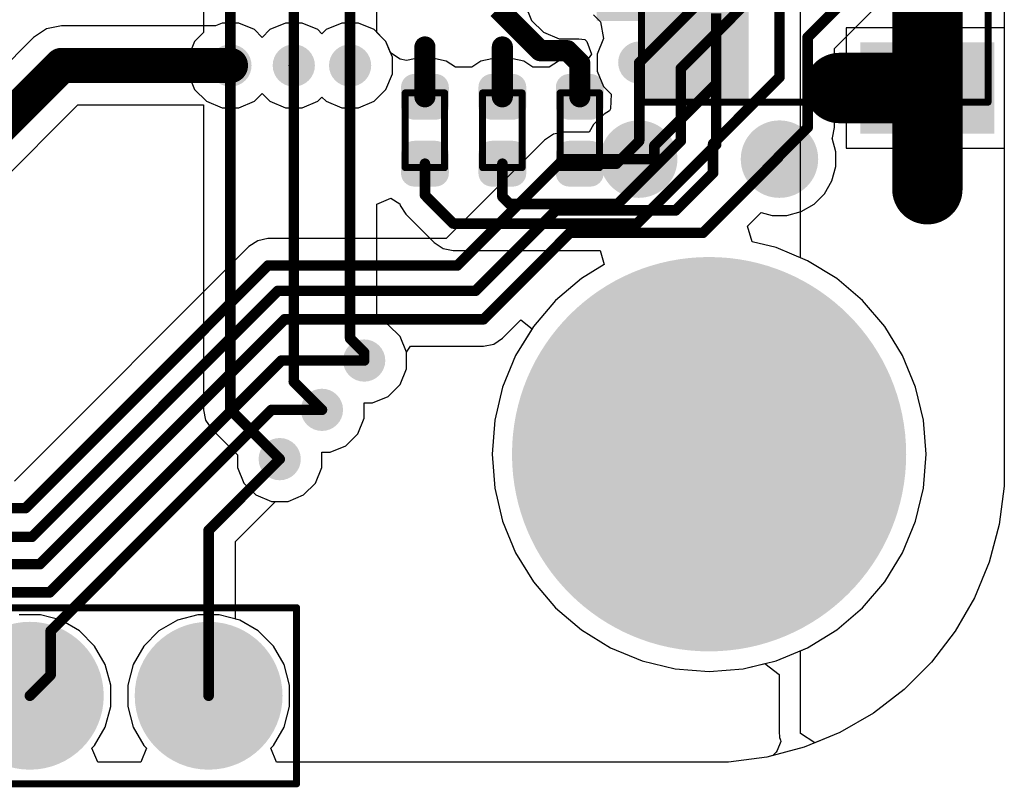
# Model space of a CAD drawing. Header units: inches. Extents: x 0.3 to 40.7, y 0 to 25.4.
# Tile 5 of 15: x 26.7 to 40.7, y 0 to 10.8. Entities that reach past the tile are written whole.
import ezdxf

# ---------------------------------------------------------------- set-up
doc = ezdxf.new("R2010")
doc.units = ezdxf.units.IN
for name, color, linetype in [('BOTTOM', 5, 'Continuous'), ('Bottom Solder', 6, 'Continuous'), ('Pad Holes', 156, 'Continuous'), ('TOP', 1, 'Continuous'), ('Top Assembly', 56, 'Continuous'), ('Top Solder', 216, 'Continuous'), ('Via Holes', 16, 'Continuous')]:
    doc.layers.add(name, color=color, linetype=linetype)

# ---------------------------------------------------------------- blocks, each defined once
blk = doc.blocks.new('RES_0402_2930')
at = {"layer": 'TOP'}
h = blk.add_hatch(color=1, dxfattribs=at)
edge = h.paths.add_edge_path()
edge.add_arc((-0.34, -0.15), 0.14, 270, 360)
edge.add_line((-0.2, -0.15), (-0.2, 0.15))
edge.add_arc((-0.34, 0.15), 0.14, 0, 90)
edge.add_line((-0.34, 0.29), (-0.61, 0.29))
edge.add_arc((-0.61, 0.15), 0.14, 90, 180)
edge.add_line((-0.75, 0.15), (-0.75, -0.15))
edge.add_arc((-0.61, -0.15), 0.14, 180, 270)
edge.add_line((-0.61, -0.29), (-0.34, -0.29))
h = blk.add_hatch(color=1, dxfattribs=at)
edge = h.paths.add_edge_path()
edge.add_arc((0.34, 0.15), 0.14, 90, 180)
edge.add_line((0.2, 0.15), (0.2, -0.15))
edge.add_arc((0.34, -0.15), 0.14, 180, 270)
edge.add_line((0.34, -0.29), (0.61, -0.29))
edge.add_arc((0.61, -0.15), 0.14, 270, 360)
edge.add_line((0.75, -0.15), (0.75, 0.15))
edge.add_arc((0.61, 0.15), 0.14, 0, 90)
edge.add_line((0.61, 0.29), (0.34, 0.29))
at = {"layer": 'Top Solder'}
h = blk.add_hatch(color=216, dxfattribs=at)
edge = h.paths.add_edge_path()
edge.add_arc((-0.34, -0.15), 0.19, 270, 360)
edge.add_line((-0.15, -0.15), (-0.15, 0.15))
edge.add_arc((-0.34, 0.15), 0.19, 0, 90)
edge.add_line((-0.34, 0.34), (-0.61, 0.34))
edge.add_arc((-0.61, 0.15), 0.19, 90, 180)
edge.add_line((-0.8, 0.15), (-0.8, -0.15))
edge.add_arc((-0.61, -0.15), 0.19, 180, 270)
edge.add_line((-0.61, -0.34), (-0.34, -0.34))
h = blk.add_hatch(color=216, dxfattribs=at)
edge = h.paths.add_edge_path()
edge.add_arc((0.34, 0.15), 0.19, 90, 180)
edge.add_line((0.15, 0.15), (0.15, -0.15))
edge.add_arc((0.34, -0.15), 0.19, 180, 270)
edge.add_line((0.34, -0.34), (0.61, -0.34))
edge.add_arc((0.61, -0.15), 0.19, 270, 360)
edge.add_line((0.8, -0.15), (0.8, 0.15))
edge.add_arc((0.61, 0.15), 0.19, 0, 90)
edge.add_line((0.61, 0.34), (0.34, 0.34))
at = {"layer": 'Top Assembly', "const_width": 0.1}
for points in [[(-0.53, -0.28), (-0.53, 0.28)], [(-0.53, 0.28), (0.53, 0.28)], [(0.53, -0.28), (0.53, 0.28)], [(0.53, -0.28), (-0.53, -0.28)]]:
    blk.add_lwpolyline(points, dxfattribs=at)
at = {"layer": 'Top Assembly', "const_width": 0.05}
for points in [[(-0.555, 0.28, 1), (-0.505, 0.28, 1)], [(-0.555, 0.28, 1), (-0.505, 0.28, 1)], [(0.505, 0.28, 1), (0.555, 0.28, 1)], [(0.505, 0.28, 1), (0.555, 0.28, 1)], [(-0.555, -0.28, 1), (-0.505, -0.28, 1)], [(-0.555, -0.28, 1), (-0.505, -0.28, 1)], [(0.505, -0.28, 1), (0.555, -0.28, 1)], [(0.505, -0.28, 1), (0.555, -0.28, 1)]]:
    blk.add_lwpolyline(points, format="xyb", close=True, dxfattribs=at)
blk = doc.blocks.new('RES_0402_2932')
at = {"layer": 'TOP'}
h = blk.add_hatch(color=1, dxfattribs=at)
edge = h.paths.add_edge_path()
edge.add_arc((-0.34, -0.15), 0.14, 270, 360)
edge.add_line((-0.2, -0.15), (-0.2, 0.15))
edge.add_arc((-0.34, 0.15), 0.14, 0, 90)
edge.add_line((-0.34, 0.29), (-0.61, 0.29))
edge.add_arc((-0.61, 0.15), 0.14, 90, 180)
edge.add_line((-0.75, 0.15), (-0.75, -0.15))
edge.add_arc((-0.61, -0.15), 0.14, 180, 270)
edge.add_line((-0.61, -0.29), (-0.34, -0.29))
h = blk.add_hatch(color=1, dxfattribs=at)
edge = h.paths.add_edge_path()
edge.add_arc((0.34, 0.15), 0.14, 90, 180)
edge.add_line((0.2, 0.15), (0.2, -0.15))
edge.add_arc((0.34, -0.15), 0.14, 180, 270)
edge.add_line((0.34, -0.29), (0.61, -0.29))
edge.add_arc((0.61, -0.15), 0.14, 270, 360)
edge.add_line((0.75, -0.15), (0.75, 0.15))
edge.add_arc((0.61, 0.15), 0.14, 0, 90)
edge.add_line((0.61, 0.29), (0.34, 0.29))
at = {"layer": 'Top Solder'}
h = blk.add_hatch(color=216, dxfattribs=at)
edge = h.paths.add_edge_path()
edge.add_arc((-0.34, -0.15), 0.19, 270, 360)
edge.add_line((-0.15, -0.15), (-0.15, 0.15))
edge.add_arc((-0.34, 0.15), 0.19, 0, 90)
edge.add_line((-0.34, 0.34), (-0.61, 0.34))
edge.add_arc((-0.61, 0.15), 0.19, 90, 180)
edge.add_line((-0.8, 0.15), (-0.8, -0.15))
edge.add_arc((-0.61, -0.15), 0.19, 180, 270)
edge.add_line((-0.61, -0.34), (-0.34, -0.34))
h = blk.add_hatch(color=216, dxfattribs=at)
edge = h.paths.add_edge_path()
edge.add_arc((0.34, 0.15), 0.19, 90, 180)
edge.add_line((0.15, 0.15), (0.15, -0.15))
edge.add_arc((0.34, -0.15), 0.19, 180, 270)
edge.add_line((0.34, -0.34), (0.61, -0.34))
edge.add_arc((0.61, -0.15), 0.19, 270, 360)
edge.add_line((0.8, -0.15), (0.8, 0.15))
edge.add_arc((0.61, 0.15), 0.19, 0, 90)
edge.add_line((0.61, 0.34), (0.34, 0.34))
at = {"layer": 'Top Assembly', "const_width": 0.1}
for points in [[(0.53, 0.28), (-0.53, 0.28)], [(-0.53, -0.28), (-0.53, 0.28)], [(0.53, -0.28), (0.53, 0.28)], [(0.53, -0.28), (-0.53, -0.28)]]:
    blk.add_lwpolyline(points, dxfattribs=at)
at = {"layer": 'Top Assembly', "const_width": 0.05}
for points in [[(-0.555, 0.28, 1), (-0.505, 0.28, 1)], [(-0.555, 0.28, 1), (-0.505, 0.28, 1)], [(0.505, 0.28, 1), (0.555, 0.28, 1)], [(0.505, 0.28, 1), (0.555, 0.28, 1)], [(-0.555, -0.28, 1), (-0.505, -0.28, 1)], [(-0.555, -0.28, 1), (-0.505, -0.28, 1)], [(0.505, -0.28, 1), (0.555, -0.28, 1)], [(0.505, -0.28, 1), (0.555, -0.28, 1)]]:
    blk.add_lwpolyline(points, format="xyb", close=True, dxfattribs=at)
blk = doc.blocks.new('RES_0402_2934')
at = {"layer": 'TOP'}
h = blk.add_hatch(color=1, dxfattribs=at)
edge = h.paths.add_edge_path()
edge.add_arc((-0.34, -0.15), 0.14, 270, 360)
edge.add_line((-0.2, -0.15), (-0.2, 0.15))
edge.add_arc((-0.34, 0.15), 0.14, 0, 90)
edge.add_line((-0.34, 0.29), (-0.61, 0.29))
edge.add_arc((-0.61, 0.15), 0.14, 90, 180)
edge.add_line((-0.75, 0.15), (-0.75, -0.15))
edge.add_arc((-0.61, -0.15), 0.14, 180, 270)
edge.add_line((-0.61, -0.29), (-0.34, -0.29))
h = blk.add_hatch(color=1, dxfattribs=at)
edge = h.paths.add_edge_path()
edge.add_arc((0.34, 0.15), 0.14, 90, 180)
edge.add_line((0.2, 0.15), (0.2, -0.15))
edge.add_arc((0.34, -0.15), 0.14, 180, 270)
edge.add_line((0.34, -0.29), (0.61, -0.29))
edge.add_arc((0.61, -0.15), 0.14, 270, 360)
edge.add_line((0.75, -0.15), (0.75, 0.15))
edge.add_arc((0.61, 0.15), 0.14, 0, 90)
edge.add_line((0.61, 0.29), (0.34, 0.29))
at = {"layer": 'Top Solder'}
h = blk.add_hatch(color=216, dxfattribs=at)
edge = h.paths.add_edge_path()
edge.add_arc((-0.34, -0.15), 0.19, 270, 360)
edge.add_line((-0.15, -0.15), (-0.15, 0.15))
edge.add_arc((-0.34, 0.15), 0.19, 0, 90)
edge.add_line((-0.34, 0.34), (-0.61, 0.34))
edge.add_arc((-0.61, 0.15), 0.19, 90, 180)
edge.add_line((-0.8, 0.15), (-0.8, -0.15))
edge.add_arc((-0.61, -0.15), 0.19, 180, 270)
edge.add_line((-0.61, -0.34), (-0.34, -0.34))
h = blk.add_hatch(color=216, dxfattribs=at)
edge = h.paths.add_edge_path()
edge.add_arc((0.34, 0.15), 0.19, 90, 180)
edge.add_line((0.15, 0.15), (0.15, -0.15))
edge.add_arc((0.34, -0.15), 0.19, 180, 270)
edge.add_line((0.34, -0.34), (0.61, -0.34))
edge.add_arc((0.61, -0.15), 0.19, 270, 360)
edge.add_line((0.8, -0.15), (0.8, 0.15))
edge.add_arc((0.61, 0.15), 0.19, 0, 90)
edge.add_line((0.61, 0.34), (0.34, 0.34))
at = {"layer": 'Top Assembly', "const_width": 0.1}
for points in [[(-0.53, -0.28), (-0.53, 0.28)], [(-0.53, 0.28), (0.53, 0.28)], [(0.53, -0.28), (0.53, 0.28)], [(0.53, -0.28), (-0.53, -0.28)]]:
    blk.add_lwpolyline(points, dxfattribs=at)
at = {"layer": 'Top Assembly', "const_width": 0.05}
for points in [[(-0.555, 0.28, 1), (-0.505, 0.28, 1)], [(-0.555, 0.28, 1), (-0.505, 0.28, 1)], [(0.505, 0.28, 1), (0.555, 0.28, 1)], [(0.505, 0.28, 1), (0.555, 0.28, 1)], [(-0.555, -0.28, 1), (-0.505, -0.28, 1)], [(-0.555, -0.28, 1), (-0.505, -0.28, 1)], [(0.505, -0.28, 1), (0.555, -0.28, 1)], [(0.505, -0.28, 1), (0.555, -0.28, 1)]]:
    blk.add_lwpolyline(points, format="xyb", close=True, dxfattribs=at)
blk = doc.blocks.new('SM04B_SRSS_TB_LF__SN__F_________1_2939')
at = {"layer": 'TOP'}
for points in [[(-3.4, 2.838), (-2.2, 2.838), (-2.2, 1.038), (-3.4, 1.038)], [(2.2, 2.838), (3.4, 2.838), (3.4, 1.038), (2.2, 1.038)], [(-1.8, -1.162), (-1.2, -1.162), (-1.2, -2.712), (-1.8, -2.712)], [(-0.8, -1.162), (-0.2, -1.162), (-0.2, -2.712), (-0.8, -2.712)], [(0.2, -1.162), (0.8, -1.162), (0.8, -2.712), (0.2, -2.712)], [(1.2, -1.162), (1.8, -1.162), (1.8, -2.712), (1.2, -2.712)]]:
    blk.add_hatch(color=1, dxfattribs=at).paths.add_polyline_path(points)
at = {"layer": 'Top Assembly'}
blk.add_hatch(color=56, dxfattribs=at).paths.add_polyline_path([(1.5, -2.125), (3, -2.125), (3, -0.6), (1.5, -0.6)])
at = {"layer": 'Top Solder'}
for points in [[(-3.45, 2.888), (-2.15, 2.888), (-2.15, 0.988), (-3.45, 0.988)], [(2.15, 2.888), (3.45, 2.888), (3.45, 0.988), (2.15, 0.988)], [(-1.85, -1.112), (-1.15, -1.112), (-1.15, -2.762), (-1.85, -2.762)], [(-0.85, -1.112), (-0.15, -1.112), (-0.15, -2.762), (-0.85, -2.762)], [(0.15, -1.112), (0.85, -1.112), (0.85, -2.762), (0.15, -2.762)], [(1.15, -1.112), (1.85, -1.112), (1.85, -2.762), (1.15, -2.762)]]:
    blk.add_hatch(color=216, dxfattribs=at).paths.add_polyline_path(points)
at = {"layer": 'Top Assembly', "const_width": 0.1}
for points in [[(-3, -2.125), (-3, 2.8)], [(0.675, 2.8), (-3, 2.8)], [(3, 2.8), (0.675, 2.8)], [(3, -2.125), (3, 2.8)], [(-3, -2.125), (0, -2.125)], [(3, -2.125), (0, -2.125)]]:
    blk.add_lwpolyline(points, dxfattribs=at)
at = {"layer": 'Top Assembly', "const_width": 0.05}
for points in [[(-3.025, 2.8, 1), (-2.975, 2.8, 1)], [(-3.025, 2.8, 1), (-2.975, 2.8, 1)], [(0.65, 2.8, 1), (0.7, 2.8, 1)], [(0.65, 2.8, 1), (0.7, 2.8, 1)], [(2.975, 2.8, 1), (3.025, 2.8, 1)], [(2.975, 2.8, 1), (3.025, 2.8, 1)], [(-3.025, -2.125, 1), (-2.975, -2.125, 1)], [(-3.025, -2.125, 1), (-2.975, -2.125, 1)], [(-0.025, -2.125, 1), (0.025, -2.125, 1)], [(-0.025, -2.125, 1), (0.025, -2.125, 1)], [(2.975, -2.125, 1), (3.025, -2.125, 1)], [(2.975, -2.125, 1), (3.025, -2.125, 1)]]:
    blk.add_lwpolyline(points, format="xyb", close=True, dxfattribs=at)
blk = doc.blocks.new('TP_1_00MM_B_2951')
at = {"layer": 'BOTTOM'}
h = blk.add_hatch(color=5, dxfattribs=at)
edge = h.paths.add_edge_path()
edge.add_arc((0, 0), 0.5, 0, 360)
at = {"layer": 'Bottom Solder'}
h = blk.add_hatch(color=6, dxfattribs=at)
edge = h.paths.add_edge_path()
edge.add_arc((0, 0), 0.55, 0, 360)
blk = doc.blocks.new('TP_1_00MM_B_2956')
at = {"layer": 'BOTTOM'}
h = blk.add_hatch(color=5, dxfattribs=at)
edge = h.paths.add_edge_path()
edge.add_arc((0, 0), 0.5, 0, 360)
at = {"layer": 'Bottom Solder'}
h = blk.add_hatch(color=6, dxfattribs=at)
edge = h.paths.add_edge_path()
edge.add_arc((0, 0), 0.55, 0, 360)
blk = doc.blocks.new('PIN_HEADER_2_54___VERT__1_8POS_2960')
at = {"layer": 'BOTTOM'}
h = blk.add_hatch(color=5, dxfattribs=at)
edge = h.paths.add_edge_path()
edge.add_arc((-8.89, 0), 0.85, 0, 360)
h = blk.add_hatch(color=5, dxfattribs=at)
edge = h.paths.add_edge_path()
edge.add_arc((-6.35, 0), 0.85, 0, 360)
h = blk.add_hatch(color=5, dxfattribs=at)
edge = h.paths.add_edge_path()
edge.add_arc((-3.81, 0), 0.85, 0, 360)
h = blk.add_hatch(color=5, dxfattribs=at)
edge = h.paths.add_edge_path()
edge.add_arc((-1.27, 0), 0.85, 0, 360)
h = blk.add_hatch(color=5, dxfattribs=at)
edge = h.paths.add_edge_path()
edge.add_arc((1.27, 0), 0.85, 0, 360)
h = blk.add_hatch(color=5, dxfattribs=at)
edge = h.paths.add_edge_path()
edge.add_arc((3.81, 0), 0.85, 0, 360)
h = blk.add_hatch(color=5, dxfattribs=at)
edge = h.paths.add_edge_path()
edge.add_arc((6.35, 0), 0.85, 0, 360)
h = blk.add_hatch(color=5, dxfattribs=at)
edge = h.paths.add_edge_path()
edge.add_arc((8.89, 0), 0.85, 0, 360)
at = {"layer": 'Bottom Solder'}
h = blk.add_hatch(color=6, dxfattribs=at)
edge = h.paths.add_edge_path()
edge.add_arc((-8.89, 0), 1.05, 0, 360)
h = blk.add_hatch(color=6, dxfattribs=at)
edge = h.paths.add_edge_path()
edge.add_arc((-6.35, 0), 1.05, 0, 360)
h = blk.add_hatch(color=6, dxfattribs=at)
edge = h.paths.add_edge_path()
edge.add_arc((-3.81, 0), 1.05, 0, 360)
h = blk.add_hatch(color=6, dxfattribs=at)
edge = h.paths.add_edge_path()
edge.add_arc((-1.27, 0), 1.05, 0, 360)
h = blk.add_hatch(color=6, dxfattribs=at)
edge = h.paths.add_edge_path()
edge.add_arc((1.27, 0), 1.05, 0, 360)
h = blk.add_hatch(color=6, dxfattribs=at)
edge = h.paths.add_edge_path()
edge.add_arc((3.81, 0), 1.05, 0, 360)
h = blk.add_hatch(color=6, dxfattribs=at)
edge = h.paths.add_edge_path()
edge.add_arc((6.35, 0), 1.05, 0, 360)
h = blk.add_hatch(color=6, dxfattribs=at)
edge = h.paths.add_edge_path()
edge.add_arc((8.89, 0), 1.05, 0, 360)
at = {"layer": 'Pad Holes'}
h = blk.add_hatch(color=7, dxfattribs=at)
edge = h.paths.add_edge_path()
edge.add_arc((-8.89, 0), 0.5, 0, 360)
h = blk.add_hatch(color=7, dxfattribs=at)
edge = h.paths.add_edge_path()
edge.add_arc((-6.35, 0), 0.5, 0, 360)
h = blk.add_hatch(color=7, dxfattribs=at)
edge = h.paths.add_edge_path()
edge.add_arc((-3.81, 0), 0.5, 0, 360)
h = blk.add_hatch(color=7, dxfattribs=at)
edge = h.paths.add_edge_path()
edge.add_arc((-1.27, 0), 0.5, 0, 360)
h = blk.add_hatch(color=7, dxfattribs=at)
edge = h.paths.add_edge_path()
edge.add_arc((1.27, 0), 0.5, 0, 360)
h = blk.add_hatch(color=7, dxfattribs=at)
edge = h.paths.add_edge_path()
edge.add_arc((3.81, 0), 0.5, 0, 360)
h = blk.add_hatch(color=7, dxfattribs=at)
edge = h.paths.add_edge_path()
edge.add_arc((6.35, 0), 0.5, 0, 360)
h = blk.add_hatch(color=7, dxfattribs=at)
edge = h.paths.add_edge_path()
edge.add_arc((8.89, 0), 0.5, 0, 360)
at = {"layer": 'TOP'}
h = blk.add_hatch(color=1, dxfattribs=at)
edge = h.paths.add_edge_path()
edge.add_arc((-8.89, 0), 0.85, 0, 360)
h = blk.add_hatch(color=1, dxfattribs=at)
edge = h.paths.add_edge_path()
edge.add_arc((-6.35, 0), 0.85, 0, 360)
h = blk.add_hatch(color=1, dxfattribs=at)
edge = h.paths.add_edge_path()
edge.add_arc((-3.81, 0), 0.85, 0, 360)
h = blk.add_hatch(color=1, dxfattribs=at)
edge = h.paths.add_edge_path()
edge.add_arc((-1.27, 0), 0.85, 0, 360)
h = blk.add_hatch(color=1, dxfattribs=at)
edge = h.paths.add_edge_path()
edge.add_arc((1.27, 0), 0.85, 0, 360)
h = blk.add_hatch(color=1, dxfattribs=at)
edge = h.paths.add_edge_path()
edge.add_arc((3.81, 0), 0.85, 0, 360)
h = blk.add_hatch(color=1, dxfattribs=at)
edge = h.paths.add_edge_path()
edge.add_arc((6.35, 0), 0.85, 0, 360)
h = blk.add_hatch(color=1, dxfattribs=at)
edge = h.paths.add_edge_path()
edge.add_arc((8.89, 0), 0.85, 0, 360)
at = {"layer": 'Top Assembly'}
blk.add_hatch(color=56, dxfattribs=at).paths.add_polyline_path([(-10.14, -1.25), (-8.89, -1.25), (-8.89, 0), (-10.14, 0)])
at = {"layer": 'Top Solder'}
h = blk.add_hatch(color=216, dxfattribs=at)
edge = h.paths.add_edge_path()
edge.add_arc((-8.89, 0), 1.05, 0, 360)
h = blk.add_hatch(color=216, dxfattribs=at)
edge = h.paths.add_edge_path()
edge.add_arc((-6.35, 0), 1.05, 0, 360)
h = blk.add_hatch(color=216, dxfattribs=at)
edge = h.paths.add_edge_path()
edge.add_arc((-3.81, 0), 1.05, 0, 360)
h = blk.add_hatch(color=216, dxfattribs=at)
edge = h.paths.add_edge_path()
edge.add_arc((-1.27, 0), 1.05, 0, 360)
h = blk.add_hatch(color=216, dxfattribs=at)
edge = h.paths.add_edge_path()
edge.add_arc((1.27, 0), 1.05, 0, 360)
h = blk.add_hatch(color=216, dxfattribs=at)
edge = h.paths.add_edge_path()
edge.add_arc((3.81, 0), 1.05, 0, 360)
h = blk.add_hatch(color=216, dxfattribs=at)
edge = h.paths.add_edge_path()
edge.add_arc((6.35, 0), 1.05, 0, 360)
h = blk.add_hatch(color=216, dxfattribs=at)
edge = h.paths.add_edge_path()
edge.add_arc((8.89, 0), 1.05, 0, 360)
at = {"layer": 'Top Assembly', "const_width": 0.1}
for points in [[(-10.14, 1.25), (10.14, 1.25)], [(-10.14, -1.25), (-10.14, 1.25)], [(10.14, -1.25), (10.14, 1.25)], [(-10.14, -1.25), (10.14, -1.25)]]:
    blk.add_lwpolyline(points, dxfattribs=at)
at = {"layer": 'Top Assembly', "const_width": 0.05}
for points in [[(-10.165, 1.25, 1), (-10.115, 1.25, 1)], [(-10.165, 1.25, 1), (-10.115, 1.25, 1)], [(10.115, 1.25, 1), (10.165, 1.25, 1)], [(10.115, 1.25, 1), (10.165, 1.25, 1)], [(-10.165, -1.25, 1), (-10.115, -1.25, 1)], [(-10.165, -1.25, 1), (-10.115, -1.25, 1)], [(10.115, -1.25, 1), (10.165, -1.25, 1)], [(10.115, -1.25, 1), (10.165, -1.25, 1)]]:
    blk.add_lwpolyline(points, format="xyb", close=True, dxfattribs=at)

msp = doc.modelspace()

# ---------------------------------------------------------------- hatches: boundary and pattern name
at = {"layer": 'BOTTOM'}
h = msp.add_hatch(color=5, dxfattribs=at)
edge = h.paths.add_edge_path()
edge.add_arc((29.7, 10.2), 0.3, 0, 360)
h = msp.add_hatch(color=5, dxfattribs=at)
edge = h.paths.add_edge_path()
edge.add_arc((30.6, 10.2), 0.3, 0, 360)
h = msp.add_hatch(color=5, dxfattribs=at)
edge = h.paths.add_edge_path()
edge.add_arc((31.4, 10.2), 0.3, 0, 360)
h = msp.add_hatch(color=5, dxfattribs=at)
edge = h.paths.add_edge_path()
edge.add_arc((35.508, 10.241), 0.3, 0, 360)
h = msp.add_hatch(color=5, dxfattribs=at)
edge = h.paths.add_edge_path()
edge.add_arc((36.6, 9.91), 0.3, 0, 360)
h = msp.add_hatch(color=5, dxfattribs=at)
edge = h.paths.add_edge_path()
edge.add_arc((31.6, 6.01), 0.3, 0, 360)
h = msp.add_hatch(color=5, dxfattribs=at)
edge = h.paths.add_edge_path()
edge.add_arc((36.5, 4.68), 1.5, 0, 360)
h = msp.add_hatch(color=5, dxfattribs=at)
edge = h.paths.add_edge_path()
edge.add_arc((31, 5.31), 0.3, 0, 360)
h = msp.add_hatch(color=5, dxfattribs=at)
edge = h.paths.add_edge_path()
edge.add_arc((30.4, 4.61), 0.3, 0, 360)
at = {"layer": 'Bottom Solder'}
h = msp.add_hatch(color=6, dxfattribs=at)
edge = h.paths.add_edge_path()
edge.add_arc((36.5, 4.68), 2.8, 0, 360)
at = {"layer": 'Pad Holes'}
h = msp.add_hatch(color=7, dxfattribs=at)
edge = h.paths.add_edge_path()
edge.add_arc((36.5, 4.68), 1.6, 0, 360)
at = {"layer": 'TOP'}
h = msp.add_hatch(color=1, dxfattribs=at)
edge = h.paths.add_edge_path()
edge.add_arc((29.7, 10.2), 0.3, 0, 360)
h = msp.add_hatch(color=1, dxfattribs=at)
edge = h.paths.add_edge_path()
edge.add_arc((30.6, 10.2), 0.3, 0, 360)
h = msp.add_hatch(color=1, dxfattribs=at)
edge = h.paths.add_edge_path()
edge.add_arc((31.4, 10.2), 0.3, 0, 360)
h = msp.add_hatch(color=1, dxfattribs=at)
edge = h.paths.add_edge_path()
edge.add_arc((35.508, 10.241), 0.3, 0, 360)
h = msp.add_hatch(color=1, dxfattribs=at)
edge = h.paths.add_edge_path()
edge.add_arc((36.6, 9.91), 0.3, 0, 360)
h = msp.add_hatch(color=1, dxfattribs=at)
edge = h.paths.add_edge_path()
edge.add_arc((31.6, 6.01), 0.3, 0, 360)
h = msp.add_hatch(color=1, dxfattribs=at)
edge = h.paths.add_edge_path()
edge.add_arc((36.5, 4.68), 1.5, 0, 360)
h = msp.add_hatch(color=1, dxfattribs=at)
edge = h.paths.add_edge_path()
edge.add_arc((31, 5.31), 0.3, 0, 360)
h = msp.add_hatch(color=1, dxfattribs=at)
edge = h.paths.add_edge_path()
edge.add_arc((30.4, 4.61), 0.3, 0, 360)
at = {"layer": 'Top Solder'}
h = msp.add_hatch(color=216, dxfattribs=at)
edge = h.paths.add_edge_path()
edge.add_arc((36.5, 4.68), 2.8, 0, 360)
at = {"layer": 'Via Holes'}
h = msp.add_hatch(color=7, dxfattribs=at)
edge = h.paths.add_edge_path()
edge.add_arc((35.508, 10.241), 0.15, 0, 360)
h = msp.add_hatch(color=7, dxfattribs=at)
edge = h.paths.add_edge_path()
edge.add_arc((29.7, 10.2), 0.15, 0, 360)
h = msp.add_hatch(color=7, dxfattribs=at)
edge = h.paths.add_edge_path()
edge.add_arc((30.6, 10.2), 0.15, 0, 360)
h = msp.add_hatch(color=7, dxfattribs=at)
edge = h.paths.add_edge_path()
edge.add_arc((31.4, 10.2), 0.15, 0, 360)
h = msp.add_hatch(color=7, dxfattribs=at)
edge = h.paths.add_edge_path()
edge.add_arc((36.6, 9.91), 0.15, 0, 360)
h = msp.add_hatch(color=7, dxfattribs=at)
edge = h.paths.add_edge_path()
edge.add_arc((31.6, 6.01), 0.15, 0, 360)
h = msp.add_hatch(color=7, dxfattribs=at)
edge = h.paths.add_edge_path()
edge.add_arc((31, 5.31), 0.15, 0, 360)
h = msp.add_hatch(color=7, dxfattribs=at)
edge = h.paths.add_edge_path()
edge.add_arc((30.4, 4.61), 0.15, 0, 360)

# ---------------------------------------------------------------- linework, layer by layer
at = {"layer": 'BOTTOM'}
for p, q in [((40.694, 20.86), (40.694, 4.5)), ((29.318, 15.042), (29.318, 10.666)), ((31.782, 10.666), (31.782, 11.919)), ((38.282, 10.442), (38.933, 11.092)), ((34.86, 10.919), (34.957, 10.821)), ((34.957, 10.821), (34.999, 10.581)), ((29.318, 10.666), (29.191, 10.54)), ((31.909, 10.54), (31.782, 10.666)), ((29.191, 10.54), (29.1, 10.319)), ((32, 10.319), (31.909, 10.54)), ((34.999, 10.581), (34.908, 10.36)), ((34.908, 10.36), (34.908, 10.121)), ((38.282, 9.319), (38.282, 10.442)), ((29.1, 10.319), (29.1, 10.081)), ((32, 10.081), (32, 10.319)), ((29.1, 10.081), (29.191, 9.86)), ((31.909, 9.86), (32, 10.081)), ((34.908, 10.121), (34.999, 9.901)), ((29.191, 9.86), (29.36, 9.691)), ((30.04, 9.691), (30.15, 9.801)), ((30.15, 9.801), (30.26, 9.691)), ((31.74, 9.691), (31.909, 9.86)), ((34.999, 9.901), (35.109, 9.791)), ((29.36, 9.691), (29.581, 9.6)), ((29.819, 9.6), (30.04, 9.691)), ((30.26, 9.691), (30.481, 9.6)), ((30.719, 9.6), (30.94, 9.691)), ((30.94, 9.691), (31, 9.751)), ((31, 9.751), (31.06, 9.691)), ((31.06, 9.691), (31.281, 9.6)), ((31.519, 9.6), (31.74, 9.691)), ((35.109, 9.791), (35.099, 9.584)), ((29.581, 9.6), (29.819, 9.6)), ((30.481, 9.6), (30.719, 9.6)), ((31.281, 9.6), (31.519, 9.6)), ((35.085, 9.554), (35.009, 9.51)), ((35.099, 9.584), (35.085, 9.554)), ((35.009, 9.51), (34.86, 9.361)), ((34.434, 9.252), (34.288, 9.223)), ((34.797, 9.252), (34.434, 9.252)), ((34.86, 9.361), (34.797, 9.252)), ((38.253, 9.172), (38.282, 9.319)), ((34.164, 9.14), (32.764, 7.741)), ((34.288, 9.223), (34.164, 9.14)), ((38.249, 9.166), (38.253, 9.172)), ((38.3, 8.975), (38.249, 9.166)), ((38.3, 8.765), (38.3, 8.975)), ((38.246, 8.561), (38.3, 8.765)), ((38.14, 8.379), (38.246, 8.561)), ((37.991, 8.23), (38.14, 8.379)), ((37.605, 8.07), (37.809, 8.125)), ((37.809, 8.125), (37.991, 8.23)), ((37.047, 7.917), (37.242, 8.111)), ((37.242, 8.111), (37.395, 8.07)), ((37.395, 8.07), (37.605, 8.07)), ((37.11, 7.696), (37.047, 7.917)), ((30.087, 7.712), (29.963, 7.629)), ((30.233, 7.741), (30.087, 7.712)), ((32.764, 7.741), (30.233, 7.741)), ((37.453, 7.614), (37.11, 7.696)), ((29.963, 7.629), (26.63, 4.296)), ((37.9, 7.428), (37.453, 7.614)), ((38.313, 7.175), (37.9, 7.428)), ((38.681, 6.861), (38.313, 7.175)), ((38.995, 6.493), (38.681, 6.861)), ((33.566, 6.326), (33.827, 6.587)), ((33.827, 6.587), (33.986, 6.462)), ((33.986, 6.462), (33.752, 6.08)), ((39.248, 6.08), (38.995, 6.493)), ((33.442, 6.243), (33.566, 6.326)), ((32.2, 6.129), (32.256, 6.214)), ((32.256, 6.214), (33.296, 6.214)), ((33.296, 6.214), (33.442, 6.243)), ((32.2, 5.891), (32.2, 6.129)), ((33.752, 6.08), (33.566, 5.633)), ((39.434, 5.633), (39.248, 6.08)), ((32.109, 5.67), (32.2, 5.891)), ((31.94, 5.501), (32.109, 5.67)), ((33.566, 5.633), (33.454, 5.163)), ((39.547, 5.163), (39.434, 5.633)), ((31.719, 5.41), (31.94, 5.501)), ((31.6, 5.191), (31.6, 5.41)), ((31.6, 5.41), (31.719, 5.41)), ((31.509, 4.97), (31.6, 5.191)), ((33.454, 5.163), (33.416, 4.68)), ((39.585, 4.68), (39.547, 5.163)), ((31.34, 4.801), (31.509, 4.97)), ((31.119, 4.71), (31.34, 4.801)), ((31, 4.491), (31, 4.71)), ((31, 4.71), (31.119, 4.71)), ((33.416, 4.68), (33.454, 4.197)), ((39.547, 4.197), (39.585, 4.68)), ((30.909, 4.27), (31, 4.491)), ((40.694, 4.5), (40.694, 4.225)), ((30.74, 4.101), (30.909, 4.27)), ((33.454, 4.197), (33.566, 3.727)), ((39.434, 3.727), (39.547, 4.197)), ((40.694, 4.225), (40.622, 3.68)), ((30.519, 4.01), (30.74, 4.101)), ((29.772, 3.442), (30.341, 4.01)), ((30.341, 4.01), (30.519, 4.01)), ((33.566, 3.727), (33.752, 3.28)), ((39.248, 3.28), (39.434, 3.727)), ((40.622, 3.68), (40.48, 3.149)), ((29.772, 2.338), (29.772, 3.442)), ((33.752, 3.28), (34.005, 2.867)), ((38.995, 2.867), (39.248, 3.28)), ((40.48, 3.149), (40.27, 2.641)), ((34.005, 2.867), (34.319, 2.499)), ((38.681, 2.499), (38.995, 2.867)), ((40.27, 2.641), (39.995, 2.165)), ((34.319, 2.499), (34.687, 2.185)), ((38.313, 2.185), (38.681, 2.499)), ((29.834, 2.322), (29.772, 2.338)), ((30.096, 2.17), (29.834, 2.322)), ((30.31, 1.956), (30.096, 2.17)), ((34.687, 2.185), (35.1, 1.932)), ((37.9, 1.932), (38.313, 2.185)), ((39.995, 2.165), (39.66, 1.729)), ((30.462, 1.694), (30.31, 1.956)), ((35.1, 1.932), (35.547, 1.746)), ((37.453, 1.746), (37.9, 1.932)), ((30.54, 1.401), (30.462, 1.694)), ((35.547, 1.746), (36.018, 1.633)), ((36.983, 1.633), (37.453, 1.746)), ((39.66, 1.729), (39.271, 1.34)), ((36.018, 1.633), (36.5, 1.596)), ((36.5, 1.596), (36.983, 1.633)), ((30.54, 1.099), (30.54, 1.401)), ((39.271, 1.34), (38.835, 1.005)), ((30.462, 0.806), (30.54, 1.099)), ((38.835, 1.005), (38.359, 0.73)), ((30.31, 0.544), (30.462, 0.806)), ((38.359, 0.73), (37.851, 0.52)), ((30.272, 0.506), (30.31, 0.544)), ((30.355, 0.306), (30.272, 0.506)), ((37.851, 0.52), (37.32, 0.378)), ((36.5, 0.306), (30.355, 0.306)), ((36.775, 0.306), (36.5, 0.306)), ((37.32, 0.378), (36.775, 0.306))]:
    msp.add_line(p, q, dxfattribs=at)
at = {"layer": 'BOTTOM', "const_width": 0.15}
for points in [[(29.7, 10.2), (29.7, 15.2)], [(31.4, 10.2), (31.4, 12.078)], [(30.6, 10.2), (30.6, 11.9)], [(37.5, 10.032), (37.5, 11.41)], [(37.9, 10.6), (38.662, 11.362)], [(35.508, 10.241), (36.3, 11.033)], [(36.6, 9.91), (36.6, 10.941)], [(37.9, 9.319), (37.9, 10.6)], [(36.557, 9.089), (37.5, 10.032)], [(35.722, 9.062), (36.57, 9.91)], [(36.57, 9.91), (36.6, 9.91)], [(37.48, 8.899), (37.9, 9.319)], [(35.722, 8.87), (35.722, 9.062)], [(36.557, 8.673), (36.557, 9.089)], [(36.413, 7.823), (37.48, 8.89)], [(37.48, 8.89), (37.48, 8.899)], [(32.923, 7.359), (34.434, 8.87)], [(34.434, 8.87), (35.5, 8.87)], [(35.5, 8.87), (35.722, 8.87)], [(36.027, 8.143), (36.557, 8.673)], [(33.181, 7), (34.324, 8.143)], [(34.324, 8.143), (36.027, 8.143)], [(33.296, 6.596), (34.523, 7.823)], [(34.523, 7.823), (36.413, 7.823)], [(26.788, 3.914), (30.233, 7.359)], [(30.233, 7.359), (32.923, 7.359)], [(26.881, 3.507), (30.375, 7)], [(30.375, 7), (33.181, 7)], [(26.993, 3.118), (30.471, 6.596)], [(30.471, 6.596), (33.296, 6.596)], [(27.133, 2.718), (30.425, 6.01)], [(30.425, 6.01), (31.6, 6.01)], [(27.147, 2.172), (30.285, 5.31)], [(30.285, 5.31), (31, 5.31)], [(29.39, 3.6), (30.4, 4.61)], [(25.214, 3.914), (26.788, 3.914)], [(29.39, 1.25), (29.39, 3.6)], [(25.407, 3.507), (26.881, 3.507)], [(25.618, 3.118), (26.993, 3.118)], [(25.778, 2.718), (27.133, 2.718)], [(27.147, 1.547), (27.147, 2.172)], [(26.85, 1.25), (27.147, 1.547)]]:
    msp.add_lwpolyline(points, dxfattribs=at)
at = {"layer": 'BOTTOM', "const_width": 0.075}
for points in [[(37.862, 10.6, 1), (37.938, 10.6, 1)], [(37.862, 10.6, 1), (37.938, 10.6, 1)], [(29.662, 10.2, 1), (29.737, 10.2, 1)], [(30.562, 10.2, 1), (30.638, 10.2, 1)], [(31.363, 10.2, 1), (31.438, 10.2, 1)], [(35.47, 10.241, 1), (35.545, 10.241, 1)], [(37.463, 10.032, 1), (37.538, 10.032, 1)], [(37.463, 10.032, 1), (37.538, 10.032, 1)], [(36.533, 9.91, 1), (36.608, 9.91, 1)], [(36.533, 9.91, 1), (36.608, 9.91, 1)], [(36.563, 9.91, 1), (36.638, 9.91, 1)], [(36.563, 9.91, 1), (36.638, 9.91, 1)], [(37.862, 9.319, 1), (37.938, 9.319, 1)], [(37.862, 9.319, 1), (37.938, 9.319, 1)], [(35.685, 9.062, 1), (35.76, 9.062, 1)], [(35.685, 9.062, 1), (35.76, 9.062, 1)], [(36.52, 9.089, 1), (36.595, 9.089, 1)], [(36.52, 9.089, 1), (36.595, 9.089, 1)], [(37.443, 8.899, 1), (37.518, 8.899, 1)], [(37.443, 8.899, 1), (37.518, 8.899, 1)], [(37.443, 8.89, 1), (37.518, 8.89, 1)], [(37.443, 8.89, 1), (37.518, 8.89, 1)], [(34.396, 8.87, 1), (34.471, 8.87, 1)], [(34.396, 8.87, 1), (34.471, 8.87, 1)], [(35.463, 8.87, 1), (35.538, 8.87, 1)], [(35.463, 8.87, 1), (35.538, 8.87, 1)], [(35.685, 8.87, 1), (35.76, 8.87, 1)], [(35.685, 8.87, 1), (35.76, 8.87, 1)], [(36.52, 8.673, 1), (36.595, 8.673, 1)], [(36.52, 8.673, 1), (36.595, 8.673, 1)], [(34.287, 8.143, 1), (34.362, 8.143, 1)], [(34.287, 8.143, 1), (34.362, 8.143, 1)], [(35.989, 8.143, 1), (36.064, 8.143, 1)], [(35.989, 8.143, 1), (36.064, 8.143, 1)], [(34.485, 7.823, 1), (34.56, 7.823, 1)], [(34.485, 7.823, 1), (34.56, 7.823, 1)], [(36.375, 7.823, 1), (36.45, 7.823, 1)], [(36.375, 7.823, 1), (36.45, 7.823, 1)], [(30.196, 7.359, 1), (30.271, 7.359, 1)], [(30.196, 7.359, 1), (30.271, 7.359, 1)], [(32.885, 7.359, 1), (32.96, 7.359, 1)], [(32.885, 7.359, 1), (32.96, 7.359, 1)], [(30.337, 7, 1), (30.412, 7, 1)], [(30.337, 7, 1), (30.412, 7, 1)], [(33.144, 7, 1), (33.219, 7, 1)], [(33.144, 7, 1), (33.219, 7, 1)], [(30.433, 6.596, 1), (30.508, 6.596, 1)], [(30.433, 6.596, 1), (30.508, 6.596, 1)], [(33.259, 6.596, 1), (33.334, 6.596, 1)], [(33.259, 6.596, 1), (33.334, 6.596, 1)], [(30.387, 6.01, 1), (30.462, 6.01, 1)], [(30.387, 6.01, 1), (30.462, 6.01, 1)], [(31.563, 6.01, 1), (31.638, 6.01, 1)], [(30.247, 5.31, 1), (30.322, 5.31, 1)], [(30.247, 5.31, 1), (30.322, 5.31, 1)], [(30.963, 5.31, 1), (31.038, 5.31, 1)], [(30.363, 4.61, 1), (30.438, 4.61, 1)], [(26.751, 3.914, 1), (26.826, 3.914, 1)], [(26.751, 3.914, 1), (26.826, 3.914, 1)], [(29.353, 3.6, 1), (29.428, 3.6, 1)], [(29.353, 3.6, 1), (29.428, 3.6, 1)], [(26.844, 3.507, 1), (26.919, 3.507, 1)], [(26.844, 3.507, 1), (26.919, 3.507, 1)], [(26.956, 3.118, 1), (27.031, 3.118, 1)], [(26.956, 3.118, 1), (27.031, 3.118, 1)], [(27.095, 2.718, 1), (27.17, 2.718, 1)], [(27.095, 2.718, 1), (27.17, 2.718, 1)], [(27.109, 2.172, 1), (27.184, 2.172, 1)], [(27.109, 2.172, 1), (27.184, 2.172, 1)], [(27.109, 1.547, 1), (27.184, 1.547, 1)], [(27.109, 1.547, 1), (27.184, 1.547, 1)], [(26.813, 1.25, 1), (26.888, 1.25, 1)], [(29.353, 1.25, 1), (29.428, 1.25, 1)]]:
    msp.add_lwpolyline(points, format="xyb", close=True, dxfattribs=at)
at = {"layer": 'TOP'}
for p, q in [((37.8, 7.47), (37.8, 17.89)), ((40.694, 14.626), (40.694, 10.734)), ((33.888, 11.061), (33.979, 10.84)), ((29.581, 10.8), (29.486, 10.761)), ((29.819, 10.8), (29.581, 10.8)), ((30.04, 10.709), (29.819, 10.8)), ((30.481, 10.8), (30.26, 10.709)), ((30.719, 10.8), (30.481, 10.8)), ((30.94, 10.709), (30.719, 10.8)), ((31.281, 10.8), (31.06, 10.709)), ((31.519, 10.8), (31.281, 10.8)), ((31.74, 10.709), (31.519, 10.8)), ((33.979, 10.84), (34.148, 10.671)), ((27.085, 10.718), (26.903, 10.597)), ((27.3, 10.761), (27.085, 10.718)), ((29.486, 10.761), (27.3, 10.761)), ((30.15, 10.599), (30.04, 10.709)), ((30.26, 10.709), (30.15, 10.599)), ((31, 10.649), (30.94, 10.709)), ((31.06, 10.709), (31, 10.649)), ((31.909, 10.54), (31.74, 10.709)), ((34.148, 10.671), (34.369, 10.58)), ((39.501, 10.734), (38.447, 10.734)), ((38.447, 10.734), (38.447, 9.98)), ((39.501, 9.98), (39.501, 10.734)), ((40.694, 10.734), (39.701, 10.734)), ((39.701, 10.734), (39.701, 9.88)), ((26.903, 10.597), (23.948, 7.641)), ((31.975, 10.379), (31.909, 10.54)), ((34.369, 10.58), (34.457, 10.58)), ((34.457, 10.58), (34.651, 10.58)), ((34.651, 10.58), (34.651, 10.58)), ((34.651, 10.58), (34.737, 10.567)), ((34.737, 10.567), (34.764, 10.54)), ((34.764, 10.54), (34.831, 10.359)), ((32.112, 10.291), (31.975, 10.379)), ((34.831, 10.359), (34.78, 10.292)), ((32.2, 10.269), (32.112, 10.291)), ((32.313, 10.292), (32.2, 10.269)), ((32.363, 10.292), (32.313, 10.292)), ((32.363, 9.755), (32.363, 10.292)), ((32.613, 10.292), (32.563, 10.292)), ((32.563, 10.292), (32.563, 9.755)), ((32.767, 10.261), (32.613, 10.292)), ((32.897, 10.174), (32.767, 10.261)), ((33.259, 10.261), (33.129, 10.174)), ((33.413, 10.292), (33.259, 10.261)), ((33.463, 10.292), (33.413, 10.292)), ((33.463, 9.755), (33.463, 10.292)), ((33.713, 10.292), (33.663, 10.292)), ((33.663, 10.292), (33.663, 9.755)), ((33.867, 10.261), (33.713, 10.292)), ((33.997, 10.174), (33.867, 10.261)), ((34.359, 10.261), (34.229, 10.174)), ((34.513, 10.292), (34.359, 10.261)), ((34.563, 10.292), (34.513, 10.292)), ((34.563, 9.755), (34.563, 10.292)), ((34.78, 10.292), (34.763, 10.292)), ((34.763, 10.292), (34.763, 9.755)), ((33.129, 10.174), (32.897, 10.174)), ((34.229, 10.174), (33.997, 10.174)), ((38.447, 9.98), (39.501, 9.98)), ((39.701, 9.88), (39.701, 9.026)), ((32.563, 9.755), (32.363, 9.755)), ((33.663, 9.755), (33.463, 9.755)), ((34.763, 9.755), (34.563, 9.755)), ((39.501, 9.78), (38.447, 9.78)), ((38.447, 9.78), (38.447, 9.026)), ((39.501, 9.026), (39.501, 9.78)), ((24.577, 6.683), (27.532, 9.639)), ((27.532, 9.639), (29.318, 9.639)), ((29.318, 9.639), (29.318, 5.31)), ((38.447, 9.026), (39.501, 9.026)), ((39.701, 9.026), (40.694, 9.026)), ((40.694, 9.026), (40.694, 4.5)), ((31.782, 8.229), (31.981, 8.315)), ((31.981, 8.315), (32.105, 8.235)), ((31.782, 6.584), (31.782, 8.229)), ((32.105, 8.235), (32.11, 8.213)), ((32.11, 8.213), (32.193, 8.088)), ((32.193, 8.088), (32.596, 7.685)), ((32.596, 7.685), (32.72, 7.602)), ((32.72, 7.602), (32.866, 7.573)), ((32.866, 7.573), (34.953, 7.573)), ((34.953, 7.573), (35.01, 7.373)), ((37.9, 7.428), (37.8, 7.47)), ((38.313, 7.175), (37.9, 7.428)), ((35.01, 7.373), (34.687, 7.175)), ((34.687, 7.175), (34.319, 6.861)), ((38.681, 6.861), (38.313, 7.175)), ((34.319, 6.861), (34.005, 6.493)), ((38.995, 6.493), (38.681, 6.861)), ((31.94, 6.519), (31.782, 6.584)), ((32.109, 6.35), (31.94, 6.519)), ((34.005, 6.493), (33.752, 6.08)), ((39.248, 6.08), (38.995, 6.493)), ((32.2, 6.129), (32.109, 6.35)), ((32.2, 5.891), (32.2, 6.129)), ((33.752, 6.08), (33.566, 5.633)), ((39.434, 5.633), (39.248, 6.08)), ((32.109, 5.67), (32.2, 5.891)), ((31.94, 5.501), (32.109, 5.67)), ((33.566, 5.633), (33.454, 5.163)), ((39.547, 5.163), (39.434, 5.633)), ((31.719, 5.41), (31.94, 5.501)), ((31.6, 5.191), (31.6, 5.41)), ((31.6, 5.41), (31.719, 5.41)), ((29.318, 5.31), (29.347, 5.164)), ((31.509, 4.97), (31.6, 5.191)), ((29.347, 5.164), (29.43, 5.04)), ((29.43, 5.04), (29.8, 4.669)), ((33.454, 5.163), (33.416, 4.68)), ((39.585, 4.68), (39.547, 5.163)), ((31.34, 4.801), (31.509, 4.97)), ((31.119, 4.71), (31.34, 4.801)), ((29.8, 4.669), (29.8, 4.491)), ((31, 4.491), (31, 4.71)), ((31, 4.71), (31.119, 4.71)), ((33.416, 4.68), (33.454, 4.197)), ((39.547, 4.197), (39.585, 4.68)), ((29.8, 4.491), (29.891, 4.27)), ((30.909, 4.27), (31, 4.491)), ((40.694, 4.5), (40.694, 4.225)), ((29.891, 4.27), (30.06, 4.101)), ((30.74, 4.101), (30.909, 4.27)), ((33.454, 4.197), (33.566, 3.727)), ((39.434, 3.727), (39.547, 4.197)), ((40.694, 4.225), (40.622, 3.68)), ((30.06, 4.101), (30.281, 4.01)), ((30.519, 4.01), (30.74, 4.101)), ((30.281, 4.01), (30.519, 4.01)), ((33.566, 3.727), (33.752, 3.28)), ((39.248, 3.28), (39.434, 3.727)), ((40.622, 3.68), (40.48, 3.149)), ((33.752, 3.28), (34.005, 2.867)), ((38.995, 2.867), (39.248, 3.28)), ((40.48, 3.149), (40.27, 2.641)), ((34.005, 2.867), (34.319, 2.499)), ((38.681, 2.499), (38.995, 2.867)), ((40.27, 2.641), (39.995, 2.165)), ((27.001, 2.4), (26.699, 2.4)), ((27.294, 2.322), (27.001, 2.4)), ((29.239, 2.4), (28.946, 2.322)), ((29.541, 2.4), (29.239, 2.4)), ((29.834, 2.322), (29.541, 2.4)), ((34.319, 2.499), (34.687, 2.185)), ((38.313, 2.185), (38.681, 2.499)), ((27.556, 2.17), (27.294, 2.322)), ((28.946, 2.322), (28.684, 2.17)), ((30.096, 2.17), (29.834, 2.322)), ((27.77, 1.956), (27.556, 2.17)), ((28.684, 2.17), (28.47, 1.956)), ((30.31, 1.956), (30.096, 2.17)), ((34.687, 2.185), (35.1, 1.932)), ((37.9, 1.932), (38.313, 2.185)), ((39.995, 2.165), (39.66, 1.729)), ((27.922, 1.694), (27.77, 1.956)), ((28.47, 1.956), (28.318, 1.694)), ((30.462, 1.694), (30.31, 1.956)), ((35.1, 1.932), (35.547, 1.746)), ((37.8, 1.89), (37.9, 1.932)), ((37.8, 0.715), (37.8, 1.89)), ((28, 1.401), (27.922, 1.694)), ((28.318, 1.694), (28.24, 1.401)), ((30.54, 1.401), (30.462, 1.694)), ((35.547, 1.746), (36.018, 1.633)), ((36.983, 1.633), (37.294, 1.708)), ((37.294, 1.708), (37.494, 1.551)), ((39.66, 1.729), (39.271, 1.34)), ((36.018, 1.633), (36.5, 1.596)), ((36.5, 1.596), (36.983, 1.633)), ((37.494, 1.551), (37.494, 0.715)), ((28, 1.099), (28, 1.401)), ((28.24, 1.401), (28.24, 1.099)), ((30.54, 1.099), (30.54, 1.401)), ((39.271, 1.34), (38.835, 1.005)), ((27.922, 0.806), (28, 1.099)), ((28.24, 1.099), (28.318, 0.806)), ((30.462, 0.806), (30.54, 1.099)), ((38.835, 1.005), (38.359, 0.73)), ((27.77, 0.544), (27.922, 0.806)), ((28.318, 0.806), (28.47, 0.544)), ((30.31, 0.544), (30.462, 0.806)), ((37.494, 0.715), (37.5, 0.686)), ((38, 0.582), (37.8, 0.715)), ((38.359, 0.73), (38, 0.582)), ((37.517, 0.598), (37.469, 0.473)), ((37.5, 0.686), (37.5, 0.656)), ((37.5, 0.656), (37.508, 0.635)), ((37.508, 0.635), (37.514, 0.617)), ((37.514, 0.617), (37.517, 0.598)), ((27.732, 0.506), (27.77, 0.544)), ((27.815, 0.306), (27.732, 0.506)), ((28.508, 0.506), (28.425, 0.306)), ((28.47, 0.544), (28.508, 0.506)), ((30.272, 0.506), (30.31, 0.544)), ((30.355, 0.306), (30.272, 0.506)), ((37.451, 0.447), (37.407, 0.401)), ((37.469, 0.473), (37.451, 0.447)), ((28.425, 0.306), (27.815, 0.306)), ((36.5, 0.306), (30.355, 0.306)), ((36.775, 0.306), (36.5, 0.306)), ((37.32, 0.378), (36.775, 0.306)), ((37.407, 0.401), (37.32, 0.378))]:
    msp.add_line(p, q, dxfattribs=at)
for points, const_width in [([(39.601, 9.88), (39.601, 15.48)], 1), ([(33.5, 11.01), (34.1, 10.41)], 0.3), ([(36.098, 10.158), (37.054, 11.114)], 0.15), ([(32.463, 9.755), (32.463, 10.463)], 0.3), ([(33.563, 9.755), (33.563, 10.463)], 0.3), ([(34.1, 10.41), (34.487, 10.41)], 0.3), ([(34.487, 10.41), (34.663, 10.234)], 0.3), ([(24.18, 7.08), (27.3, 10.2)], 0.5), ([(27.3, 10.2), (29.7, 10.2)], 0.5), ([(34.663, 9.755), (34.663, 10.234)], 0.3), ([(38.353, 9.88), (39.601, 9.88)], 1), ([(39.601, 8.443), (39.601, 9.88)], 1), ([(29.7, 5.31), (29.7, 10.2)], 0.15), ([(30.6, 5.71), (30.6, 10.2)], 0.15), ([(31.4, 6.323), (31.4, 10.2)], 0.15), ([(35.508, 9.128), (35.508, 10.241)], 0.15), ([(36.098, 9.129), (36.098, 10.158)], 0.15), ([(36.6, 9.076), (36.6, 9.91)], 0.15), ([(35.184, 8.805), (35.508, 9.128)], 0.15), ([(35.203, 8.234), (36.098, 9.129)], 0.15), ([(35.479, 7.955), (36.6, 9.076)], 0.15), ([(32.463, 8.359), (32.463, 8.805)], 0.15), ([(33.563, 8.337), (33.563, 8.805)], 0.15), ([(34.663, 8.805), (35.184, 8.805)], 0.15), ([(32.463, 8.359), (32.866, 7.955)], 0.15), ([(33.563, 8.337), (33.665, 8.234)], 0.15), ([(33.665, 8.234), (35.203, 8.234)], 0.15), ([(32.866, 7.955), (35.479, 7.955)], 0.15), ([(31.4, 6.323), (31.6, 6.123)], 0.15), ([(31.6, 6.01), (31.6, 6.123)], 0.15), ([(30.6, 5.71), (31, 5.31)], 0.15), ([(29.7, 5.31), (30.4, 4.61)], 0.15)]:
    msp.add_lwpolyline(points, dxfattribs=dict(at, const_width=const_width))
for points, const_width in [([(32.388, 10.463, 1), (32.538, 10.463, 1)], 0.15), ([(33.488, 10.463, 1), (33.638, 10.463, 1)], 0.15), ([(34.025, 10.41, 1), (34.175, 10.41, 1)], 0.15), ([(34.025, 10.41, 1), (34.175, 10.41, 1)], 0.15), ([(34.412, 10.41, 1), (34.562, 10.41, 1)], 0.15), ([(34.412, 10.41, 1), (34.562, 10.41, 1)], 0.15), ([(27.175, 10.2, 1), (27.425, 10.2, 1)], 0.25), ([(27.175, 10.2, 1), (27.425, 10.2, 1)], 0.25), ([(29.575, 10.2, 1), (29.825, 10.2, 1)], 0.25), ([(34.588, 10.234, 1), (34.738, 10.234, 1)], 0.15), ([(34.588, 10.234, 1), (34.738, 10.234, 1)], 0.15), ([(38.103, 9.88, 1), (38.603, 9.88, 1)], 0.5), ([(39.351, 9.88, 1), (39.851, 9.88, 1)], 0.5), ([(39.351, 9.88, 1), (39.851, 9.88, 1)], 0.5), ([(39.351, 9.88, 1), (39.851, 9.88, 1)], 0.5), ([(29.662, 10.2, 1), (29.737, 10.2, 1)], 0.075), ([(30.562, 10.2, 1), (30.638, 10.2, 1)], 0.075), ([(31.363, 10.2, 1), (31.438, 10.2, 1)], 0.075), ([(35.47, 10.241, 1), (35.545, 10.241, 1)], 0.075), ([(36.061, 10.158, 1), (36.136, 10.158, 1)], 0.075), ([(36.061, 10.158, 1), (36.136, 10.158, 1)], 0.075), ([(36.563, 9.91, 1), (36.638, 9.91, 1)], 0.075), ([(32.388, 9.755, 1), (32.538, 9.755, 1)], 0.15), ([(33.488, 9.755, 1), (33.638, 9.755, 1)], 0.15), ([(34.588, 9.755, 1), (34.738, 9.755, 1)], 0.15), ([(35.47, 9.128, 1), (35.545, 9.128, 1)], 0.075), ([(35.47, 9.128, 1), (35.545, 9.128, 1)], 0.075), ([(36.061, 9.129, 1), (36.136, 9.129, 1)], 0.075), ([(36.061, 9.129, 1), (36.136, 9.129, 1)], 0.075), ([(36.563, 9.076, 1), (36.638, 9.076, 1)], 0.075), ([(36.563, 9.076, 1), (36.638, 9.076, 1)], 0.075), ([(32.426, 8.805, 1), (32.501, 8.805, 1)], 0.075), ([(33.526, 8.805, 1), (33.601, 8.805, 1)], 0.075), ([(34.626, 8.805, 1), (34.701, 8.805, 1)], 0.075), ([(35.147, 8.805, 1), (35.222, 8.805, 1)], 0.075), ([(35.147, 8.805, 1), (35.222, 8.805, 1)], 0.075), ([(39.351, 8.443, 1), (39.851, 8.443, 1)], 0.5), ([(32.426, 8.359, 1), (32.501, 8.359, 1)], 0.075), ([(32.426, 8.359, 1), (32.501, 8.359, 1)], 0.075), ([(33.526, 8.337, 1), (33.601, 8.337, 1)], 0.075), ([(33.526, 8.337, 1), (33.601, 8.337, 1)], 0.075), ([(33.628, 8.234, 1), (33.703, 8.234, 1)], 0.075), ([(33.628, 8.234, 1), (33.703, 8.234, 1)], 0.075), ([(35.166, 8.234, 1), (35.241, 8.234, 1)], 0.075), ([(35.166, 8.234, 1), (35.241, 8.234, 1)], 0.075), ([(32.829, 7.955, 1), (32.904, 7.955, 1)], 0.075), ([(32.829, 7.955, 1), (32.904, 7.955, 1)], 0.075), ([(35.442, 7.955, 1), (35.517, 7.955, 1)], 0.075), ([(35.442, 7.955, 1), (35.517, 7.955, 1)], 0.075), ([(31.363, 6.323, 1), (31.438, 6.323, 1)], 0.075), ([(31.363, 6.323, 1), (31.438, 6.323, 1)], 0.075), ([(31.563, 6.123, 1), (31.638, 6.123, 1)], 0.075), ([(31.563, 6.123, 1), (31.638, 6.123, 1)], 0.075), ([(31.563, 6.01, 1), (31.638, 6.01, 1)], 0.075), ([(30.562, 5.71, 1), (30.638, 5.71, 1)], 0.075), ([(30.562, 5.71, 1), (30.638, 5.71, 1)], 0.075), ([(29.662, 5.31, 1), (29.737, 5.31, 1)], 0.075), ([(29.662, 5.31, 1), (29.737, 5.31, 1)], 0.075), ([(30.963, 5.31, 1), (31.038, 5.31, 1)], 0.075), ([(30.363, 4.61, 1), (30.438, 4.61, 1)], 0.075)]:
    msp.add_lwpolyline(points, format="xyb", close=True, dxfattribs=dict(at, const_width=const_width))

# ---------------------------------------------------------------- block references
for name, p, rotation in [('SM04B_SRSS_TB_LF__SN__F_________1_2939', (37.663, 12.68), 270), ('RES_0402_2932', (32.463, 9.28), 270), ('RES_0402_2934', (33.563, 9.28), 270), ('RES_0402_2930', (34.663, 9.28), 270), ('TP_1_00MM_B_2951', (35.5, 8.87), 180), ('TP_1_00MM_B_2956', (37.5, 8.87), 180)]:
    msp.add_blockref(name, p, dxfattribs=dict(rotation=rotation))
msp.add_blockref('PIN_HEADER_2_54___VERT__1_8POS_2960', (20.5, 1.25))

doc.saveas('drawing.dxf')
